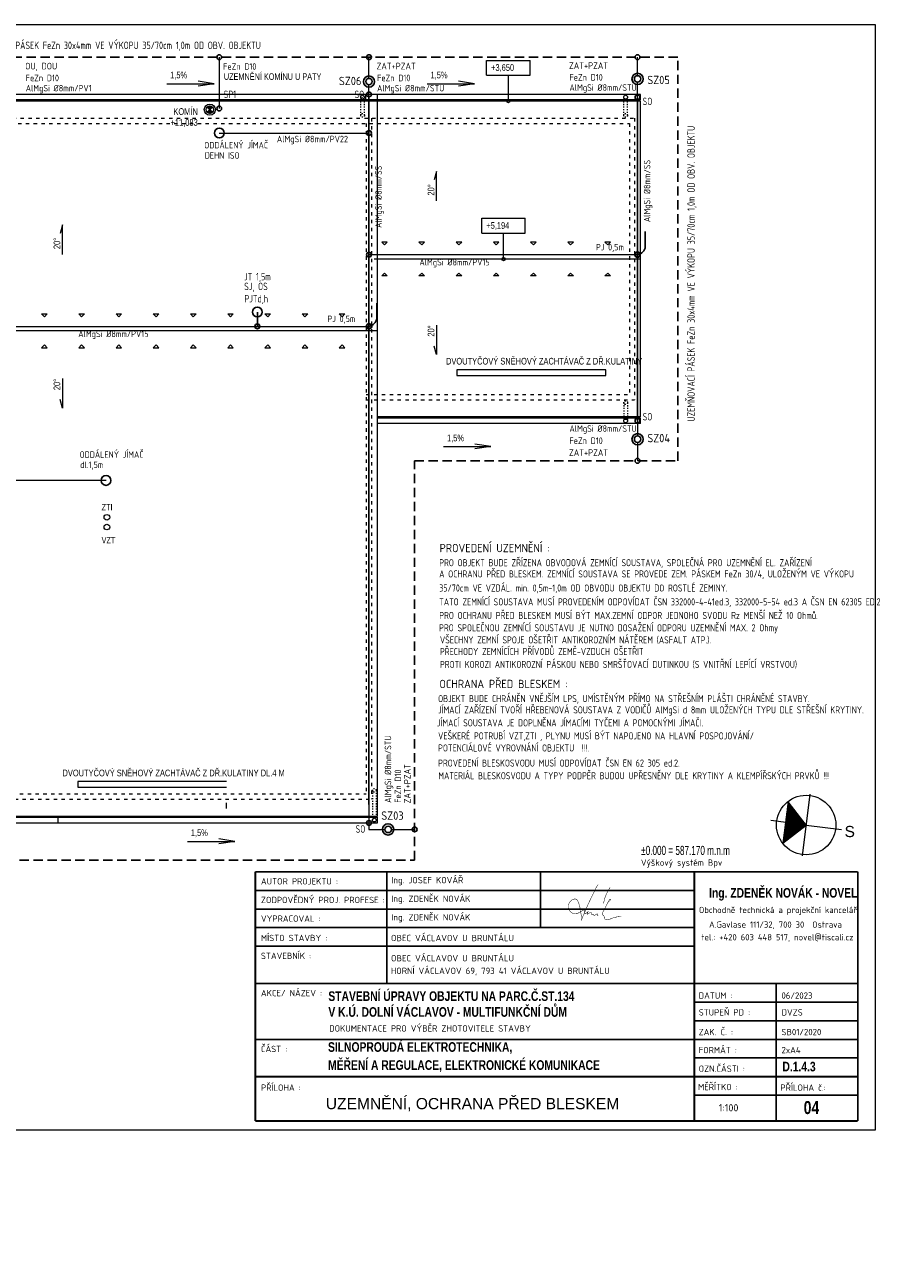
# Model space of a CAD drawing. Extents: x 171565 to 840288, y -737149 to -289557.
# Tile 58 of 59: x 421944 to 445428, y -324011 to -290949. Entities that reach past the tile are written whole.
import ezdxf

# ---------------------------------------------------------------- set-up
doc = ezdxf.new("R2010")
doc.units = 0
doc.header["$MEASUREMENT"] = 0
doc.header["$PDMODE"] = 1
for name, pattern in [('CONTINOUS', [0]), ('DASHED', [0.75, 0.5, -0.25]), ('DASHED1', [1, 0.3, -0.4, 0.3])]:
    doc.linetypes.add(name, pattern=pattern)
for name, color, linetype in [('0_stavba', 7, 'Continuous'), ('E1', 3, 'Continuous'), ('koty', 1, 'Continuous'), ('legenda', 1, 'Continuous')]:
    doc.layers.add(name, color=color, linetype=linetype)
doc.styles.add('ad_nadpis', font='impact.ttf')
doc.styles.add('ad_popis', font='isocpeur.ttf')
doc.styles.add('ARIAL', font='arial.ttf')
doc.styles.add('isocp', font='isocp.shx')
doc.styles.add('SPIRITTXTSTYLE1', font='ROMAN')
doc.styles.add('SPIRITTXTSTYLE4', font='ORIG')
doc.linetypes.add('KAN-LIT', pattern='A,0,-1,[39,DSP.shx,S=0.001166,R=0,X=-1,Y=0],0', length=1)
pattern_1 = [(45.0000013, (784799.002, -182408.802), (-7.0710678, 7.0710678), [])]

# ---------------------------------------------------------------- blocks, each defined once
blk = doc.blocks.new('A$C25DB05CA')
at = {"color": 60}
blk.add_circle((0, 134), 134, dxfattribs=at)
at = {"color": 5}
blk.add_circle((0, 134), 76.6, dxfattribs=at)
blk = doc.blocks.new('A$C14784630')
at = {"color": 60}
blk.add_line((-200, 199), (-597, 199), dxfattribs=at)
blk.add_circle((0, 0), 70, dxfattribs=at)
blk.add_arc((-239, -40), 242, 9.5094, 82.9843, dxfattribs=at)

msp = doc.modelspace()

# ---------------------------------------------------------------- hatches: boundary and pattern name
at = {"layer": '0_stavba', "linetype": 'Continuous', "lineweight": 0, "ltscale": 300}
h = msp.add_hatch(dxfattribs=at)
h.set_pattern_fill('ZDIVNP', color=256, scale=0.79375, style=0, pattern_type=2)
h.set_pattern_definition(pattern_1)
h.paths.add_polyline_path([(426851, -293163), (426922, -293234), (426993, -293163, 0.414214)], flags=0)
h = msp.add_hatch(dxfattribs=at)
h.set_pattern_fill('ZDIVNP', color=256, scale=0.79375, style=0, pattern_type=2)
h.set_pattern_definition(pattern_1)
h.paths.add_polyline_path([(426993, -293304), (426922, -293234), (426851, -293304, 0.414214)], flags=0)

# ---------------------------------------------------------------- linework, layer by layer
for p, q in [((431679, -313707, 900), (431679, -316707, 900)), ((435812, -313707, 900), (435812, -315207, 900)), ((439944, -314207, 900), (428144, -314207, 900)), ((439944, -314707, 900), (428144, -314707, 900)), ((439944, -314707, 900), (428144, -314707, 900)), ((439944, -315207, 900), (428144, -315207, 900)), ((439944, -315207, 900), (428144, -315207, 900)), ((439944, -315707, 900), (428144, -315707, 900)), ((439336, -316707, 900), (428144, -316707, 900)), ((444337, -317208, 900), (439944, -317208, 900)), ((444337, -317708, 900), (439944, -317708, 900)), ((439944, -318208, 900), (428144, -318208, 900)), ((444337, -318208, 900), (439944, -318208, 900)), ((444337, -318708, 900), (439944, -318708, 900)), ((444337, -319208, 900), (439944, -319208, 900)), ((444337, -319708, 900), (439944, -319708, 900)), ((442141, -320418, 900), (442141, -319706, 900))]:
    msp.add_line(p, q)
at = {"color": 7}
for p, q in [((439944, -316707, 900), (439944, -313707, 900)), ((439944, -316707, 900), (439944, -313707, 900)), ((442141, -319708, 900), (442141, -316707, 900)), ((442141, -319693, 900), (442141, -316707, 900))]:
    msp.add_line(p, q, dxfattribs=at)
at = {"const_width": 50, "elevation": 900}
for points in [[(428144, -313707), (444337, -313707)], [(428144, -313707), (428144, -320403)], [(439944, -313707), (439944, -320403)], [(444337, -313707), (444337, -320403)], [(428144, -316707), (444337, -316707)], [(428144, -319208), (444337, -319208)], [(428144, -320403), (444337, -320403)]]:
    msp.add_lwpolyline(points, dxfattribs=at)
at = {"color": 7, "elevation": 1139}
msp.add_lwpolyline([(437355, -314052, 13.3, 13.3, 0), (437302, -314137, 13.3, 13.3, 0), (437274, -314193, 13.3, 13.3, 0), (437250, -314245, 13.3, 13.3, 0), (437221, -314303, 13.3, 13.3, 0), (437185, -314375, 13.3, 13.3, 0), (437161, -314428, 13.3, 13.3, 0), (437132, -314488, 13.3, 13.3, 0), (437099, -314557, 13.3, 13.3, 0), (437071, -314617, 13.3, 13.3, 0), (437050, -314670, 13.3, 13.3, 0), (436976, -314845, 13.3, 13.3, 0), (436936, -314934, 13.3, 13.3, 0), (436912, -315007, 13.3, 13.3, 0), (436912, -314926, 13.3, 13.3, 0), (436903, -314866, 13.3, 13.3, 0), (436895, -314821, 13.3, 13.3, 0), (436884, -314748, 13.3, 13.3, 0), (436872, -314683, 13.3, 13.3, 0.069281), (436807, -314484, 13.3, 13.3, 0.363408), (436709, -314440, 13.3, 13.3, 0.625378), (436644, -314804, 13.3, 13.3, 0.272599), (436811, -314821, 13.3, 13.3, 0.05908), (437026, -314688, 0, 0, 0)], format="xyseb", dxfattribs=at)
at = {"color": 7, "const_width": 13.3, "elevation": 1139}
for points in [[(437678, -314131), (437662, -314155, 0.102474), (437503, -314556, -11.558053)], [(437026, -314688, 0.17102), (436989, -314776, 0.055722), (436990, -314808, 0.565808), (437034, -314826, 0.055621), (437095, -314767, 10.698259)], [(437662, -314504), (437679, -314476), (437688, -314450, 1.017809), (437674, -314446), (437653, -314470), (437474, -314812, 0.152646), (437468, -314844, 0.262655), (437490, -314874, -0.235043), (437520, -314910, -0.036109), (437524, -314937, 0.336286), (437574, -314993, 0.131203), (437657, -314987, -0.104768), (437984, -314906, -4.799601)], [(437095, -314767), (437079, -314795, 0.086572), (437062, -314844, 0.892216), (437075, -314848), (437103, -314827, -0.08301), (437155, -314799, -0.68687), (437174, -314823, 0.654736), (437194, -314849, -0.174206), (437232, -314853, -0.242818), (437242, -314866, 0.191565), (437251, -314882, 0.387689), (437269, -314880, -0.106562), (437331, -314836, -0.390694), (437342, -314840, -0.249716), (437342, -314850, 0.193675), (437339, -314882, 0.756262), (437357, -314882, -0.094342)]]:
    msp.add_lwpolyline(points, format="xyb", dxfattribs=at)
at = {"layer": '0_stavba', "linetype": 'Continuous', "lineweight": 0, "ltscale": 304.799988}
for p, q in [((434361, -292306), (434361, -291909)), ((435528, -292306), (435528, -291909)), ((434945, -293004), (434945, -292306)), ((434233, -296549), (434233, -296151)), ((435400, -296549), (435400, -296151)), ((434816, -297247), (434816, -296549))]:
    msp.add_line(p, q, dxfattribs=at)
at = {"layer": '0_stavba', "linetype": 'Continuous', "lineweight": 0, "ltscale": 509.015991}
for p, q in [((434361, -291909, -1155), (435528, -291909, -1155)), ((434361, -292306, -1155), (435528, -292306, -1155)), ((434233, -296151, -1155), (435400, -296151, -1155)), ((434233, -296549, -1155), (435400, -296549, -1155))]:
    msp.add_line(p, q, dxfattribs=at)
at = {"layer": '0_stavba', "linetype": 'Continuous', "lineweight": 0, "ltscale": 609.599976}
for p, q in [((425764, -292537, -1724), (427034, -292537, -1724)), ((427034, -292537, -1724), (426605, -292600, -1724)), ((432761, -292537, -1724), (434031, -292537, -1724)), ((434031, -292537, -1724), (433603, -292473, -1724)), ((434031, -292537, -1724), (433603, -292600, -1724)), ((433205, -302286, -1724), (434475, -302286, -1724)), ((434475, -302286, -1724), (434046, -302222, -1724)), ((434475, -302286, -1724), (434046, -302349, -1724)), ((426320, -312890, -1724), (427590, -312890, -1724)), ((427590, -312890, -1724), (427161, -312826, -1724)), ((427590, -312890, -1724), (427161, -312953, -1724))]:
    msp.add_line(p, q, dxfattribs=at)
at = {"layer": '0_stavba', "linetype": 'Continuous', "lineweight": 0, "ltscale": 300}
for p, q in [((431427, -292824, 900), (411597, -292824, 900)), ((431119, -292974, 900), (431119, -292824, 900)), ((438497, -292824, 900), (431427, -292824, 900)), ((431427, -292974, 900), (431427, -292824, 900)), ((438497, -292974, 900), (438497, -292824, 900)), ((438497, -292974, 900), (411597, -292974, 900)), ((438497, -293004, 900), (411597, -293004, 900)), ((426993, -293163, 4348), (426851, -293304, 4348)), ((426851, -293163, 4348), (426993, -293304, 4348)), ((431427, -312214, 900), (431427, -293004, 900)), ((438497, -301489, 900), (438497, -293004, 900)), ((431692, -296794, 900), (431542, -296794, 900)), ((431542, -296794, 900), (431617, -296869, 900)), ((431692, -296794, 900), (431617, -296869, 900)), ((432692, -296794, 900), (432542, -296794, 900)), ((432542, -296794, 900), (432617, -296869, 900)), ((432692, -296794, 900), (432617, -296869, 900)), ((433692, -296794, 900), (433542, -296794, 900)), ((433542, -296794, 900), (433617, -296869, 900)), ((433692, -296794, 900), (433617, -296869, 900)), ((434692, -296794, 900), (434542, -296794, 900)), ((434542, -296794, 900), (434617, -296869, 900)), ((434692, -296794, 900), (434617, -296869, 900)), ((435692, -296794, 900), (435542, -296794, 900)), ((435542, -296794, 900), (435617, -296869, 900)), ((435692, -296794, 900), (435617, -296869, 900)), ((436692, -296794, 900), (436542, -296794, 900)), ((436542, -296794, 900), (436617, -296869, 900)), ((436692, -296794, 900), (436617, -296869, 900)), ((437692, -296794, 900), (437542, -296794, 900)), ((437542, -296794, 900), (437617, -296869, 900)), ((437692, -296794, 900), (437617, -296869, 900)), ((438497, -297247, 900), (431427, -297247, 900)), ((431542, -297700, 900), (431617, -297625, 900)), ((431692, -297700, 900), (431542, -297700, 900)), ((431692, -297700, 900), (431617, -297625, 900)), ((432542, -297700, 900), (432617, -297625, 900)), ((432692, -297700, 900), (432542, -297700, 900)), ((432692, -297700, 900), (432617, -297625, 900)), ((433542, -297700, 900), (433617, -297625, 900)), ((433692, -297700, 900), (433542, -297700, 900)), ((433692, -297700, 900), (433617, -297625, 900)), ((434542, -297700, 900), (434617, -297625, 900)), ((434692, -297700, 900), (434542, -297700, 900)), ((434692, -297700, 900), (434617, -297625, 900)), ((435542, -297700, 900), (435617, -297625, 900)), ((435692, -297700, 900), (435542, -297700, 900)), ((435692, -297700, 900), (435617, -297625, 900)), ((436542, -297700, 900), (436617, -297625, 900)), ((436692, -297700, 900), (436542, -297700, 900)), ((436692, -297700, 900), (436617, -297625, 900)), ((437542, -297700, 900), (437617, -297625, 900)), ((437692, -297700, 900), (437542, -297700, 900)), ((437692, -297700, 900), (437617, -297625, 900)), ((422402, -298722, 900), (422552, -298722, 900)), ((422402, -298722, 900), (422477, -298797, 900)), ((422552, -298722, 900), (422477, -298797, 900)), ((423402, -298722, 900), (423552, -298722, 900)), ((423402, -298722, 900), (423477, -298797, 900)), ((423552, -298722, 900), (423477, -298797, 900)), ((424402, -298722, 900), (424552, -298722, 900)), ((424402, -298722, 900), (424477, -298797, 900)), ((424552, -298722, 900), (424477, -298797, 900)), ((425402, -298722, 900), (425552, -298722, 900)), ((425402, -298722, 900), (425477, -298797, 900)), ((425552, -298722, 900), (425477, -298797, 900)), ((426402, -298722, 900), (426552, -298722, 900)), ((426402, -298722, 900), (426477, -298797, 900)), ((426552, -298722, 900), (426477, -298797, 900)), ((427402, -298722, 900), (427552, -298722, 900)), ((427402, -298722, 900), (427477, -298797, 900)), ((427552, -298722, 900), (427477, -298797, 900)), ((428402, -298722, 900), (428552, -298722, 900)), ((428402, -298722, 900), (428477, -298797, 900)), ((428552, -298722, 900), (428477, -298797, 900)), ((429402, -298722, 900), (429552, -298722, 900)), ((429402, -298722, 900), (429477, -298797, 900)), ((429552, -298722, 900), (429477, -298797, 900)), ((430402, -298722, 900), (430552, -298722, 900)), ((430402, -298722, 900), (430477, -298797, 900)), ((430552, -298722, 900), (430477, -298797, 900)), ((431427, -299175, 900), (411597, -299175, 900)), ((422402, -299628, 900), (422477, -299553, 900)), ((422402, -299628, 900), (422552, -299628, 900)), ((422552, -299628, 900), (422477, -299553, 900)), ((423402, -299628, 900), (423477, -299553, 900)), ((423402, -299628, 900), (423552, -299628, 900)), ((423552, -299628, 900), (423477, -299553, 900)), ((424402, -299628, 900), (424477, -299553, 900)), ((424402, -299628, 900), (424552, -299628, 900)), ((424552, -299628, 900), (424477, -299553, 900)), ((425402, -299628, 900), (425477, -299553, 900)), ((425402, -299628, 900), (425552, -299628, 900)), ((425552, -299628, 900), (425477, -299553, 900)), ((426402, -299628, 900), (426477, -299553, 900)), ((426402, -299628, 900), (426552, -299628, 900)), ((426552, -299628, 900), (426477, -299553, 900)), ((427402, -299628, 900), (427477, -299553, 900)), ((427402, -299628, 900), (427552, -299628, 900)), ((427552, -299628, 900), (427477, -299553, 900)), ((428402, -299628, 900), (428477, -299553, 900)), ((428402, -299628, 900), (428552, -299628, 900)), ((428552, -299628, 900), (428477, -299553, 900)), ((429402, -299628, 900), (429477, -299553, 900)), ((429402, -299628, 900), (429552, -299628, 900)), ((429552, -299628, 900), (429477, -299553, 900)), ((430402, -299628, 900), (430477, -299553, 900)), ((430402, -299628, 900), (430552, -299628, 900)), ((430552, -299628, 900), (430477, -299553, 900)), ((437562, -300224, 900), (433562, -300224, 900)), ((433562, -300224, 900), (433562, -300374, 900)), ((433562, -300374, 900), (437562, -300374, 900)), ((437562, -300374, 900), (437562, -300224, 900)), ((438497, -301489, 900), (431427, -301489, 900)), ((438497, -301519, 900), (431427, -301519, 900)), ((438497, -301669, 900), (438497, -301519, 900)), ((438497, -301669, 900), (431427, -301669, 900)), ((427374, -311285, 900), (423374, -311285, 900)), ((423374, -311285, 900), (423374, -311435, 900)), ((423374, -311435, 900), (427374, -311435, 900)), ((427374, -312003, 900), (427374, -311853, 900)), ((405557, -312214, 900), (431427, -312214, 900)), ((405557, -312244, 900), (431427, -312244, 900)), ((405557, -312394, 900), (431427, -312394, 900)), ((422850, -312394, 900), (422850, -312244, 900)), ((431427, -312394, 900), (431427, -312244, 900))]:
    msp.add_line(p, q, dxfattribs=at)
at = {"layer": '0_stavba', "linetype": 'DASHED1', "lineweight": 0, "ltscale": 100}
for p, q in [((430977, -293389, 900), (430977, -292899, 900)), ((431077, -293389, 900), (431077, -292899, 900)), ((438047, -293389, 900), (438047, -292899, 900)), ((438147, -293389, 900), (438147, -292899, 900)), ((438047, -301104, 900), (438047, -301594, 900)), ((438147, -301104, 900), (438147, -301594, 900)), ((431292, -311517, 900), (431292, -312319, 900)), ((431292, -311517, 900), (431292, -312319, 900)), ((431392, -311517, 900), (431392, -312319, 900)), ((431392, -311517, 900), (431392, -312319, 900))]:
    msp.add_line(p, q, dxfattribs=at)
at = {"layer": '0_stavba', "linetype": 'DASHED1', "lineweight": 0, "ltscale": 300}
for p, q in [((411757, -293464, 900), (438337, -293464, 900)), ((431267, -293464, 900), (431267, -311754, 900)), ((438337, -293464, 900), (438337, -301029, 900)), ((411897, -293604, 900), (438197, -293604, 900)), ((431127, -293604, 900), (431127, -311614, 900)), ((438197, -293604, 900), (438197, -300889, 900)), ((431427, -297247, 900), (431267, -297247, 900)), ((431127, -300889, 900), (438197, -300889, 900)), ((431127, -301029, 900), (438337, -301029, 900)), ((405717, -311754, 900), (431267, -311754, 900)), ((405857, -311614, 900), (431127, -311614, 900))]:
    msp.add_line(p, q, dxfattribs=at)
at = {"layer": '0_stavba', "linetype": 'Continuous', "lineweight": 0, "ltscale": 600}
for p, q in [((433015, -294894, 1724), (432954, -295120, 1724)), ((433015, -295685, 1724), (433015, -294894, 1724)), ((422960, -296332, 1724), (422899, -296558, 1724)), ((422960, -297122, 1724), (422960, -296332, 1724)), ((433015, -299021, 1724), (433015, -299812, 1724)), ((433015, -299812, 1724), (432954, -299586, 1724)), ((422960, -300459, 1724), (422960, -301249, 1724)), ((422960, -301249, 1724), (422899, -301023, 1724))]:
    msp.add_line(p, q, dxfattribs=at)
at = {"layer": '0_stavba', "linetype": 'Continuous', "lineweight": 0, "ltscale": 50}
msp.add_line((435478, -300394, -1838), (435478, -300374, -1838), dxfattribs=at)
at = {"layer": '0_stavba', "linetype": 'Continuous', "lineweight": 0, "ltscale": 0.79375}
msp.add_line((443051, -311619, 900), (442845, -313282, 900), dxfattribs=at)
at = {"layer": '0_stavba', "linetype": 'Continuous', "lineweight": 0, "ltscale": 125}
for p, q in [((442461, -311826, 900), (442323, -312937, 900)), ((442427, -312100, 900), (442794, -312571, 900)), ((442431, -312072, 900), (442810, -312558, 900)), ((442434, -312044, 900), (442825, -312546, 900)), ((442438, -312016, 900), (442841, -312534, 900)), ((442441, -311988, 900), (442857, -312522, 900)), ((442444, -311960, 900), (442872, -312510, 900)), ((442448, -311932, 900), (442888, -312497, 900)), ((442451, -311905, 900), (442904, -312485, 900)), ((442455, -311877, 900), (442919, -312473, 900)), ((442458, -311849, 900), (442935, -312461, 900)), ((442948, -312451, 900), (442461, -311826, 900)), ((442948, -312451, 900), (441995, -312332, 900)), ((442386, -312434, 900), (442606, -312717, 900)), ((442389, -312406, 900), (442622, -312705, 900)), ((442393, -312378, 900), (442638, -312692, 900)), ((442396, -312350, 900), (442653, -312680, 900)), ((442400, -312322, 900), (442669, -312668, 900)), ((442403, -312294, 900), (442685, -312656, 900)), ((442406, -312267, 900), (442700, -312644, 900)), ((442410, -312239, 900), (442716, -312631, 900)), ((442413, -312211, 900), (442732, -312619, 900)), ((442417, -312183, 900), (442747, -312607, 900)), ((442420, -312155, 900), (442763, -312595, 900)), ((442424, -312127, 900), (442778, -312583, 900)), ((442323, -312937, 900), (442948, -312451, 900)), ((442348, -312740, 900), (442434, -312851, 900)), ((442351, -312712, 900), (442450, -312839, 900)), ((442355, -312684, 900), (442465, -312827, 900)), ((442358, -312656, 900), (442481, -312814, 900)), ((442361, -312629, 900), (442497, -312802, 900)), ((442365, -312601, 900), (442512, -312790, 900)), ((442368, -312573, 900), (442528, -312778, 900)), ((442372, -312545, 900), (442544, -312766, 900)), ((442375, -312517, 900), (442559, -312753, 900)), ((442379, -312489, 900), (442575, -312741, 900)), ((442382, -312462, 900), (442591, -312729, 900)), ((442948, -312451, 900), (443901, -312569, 900)), ((442323, -312935, 900), (442325, -312936, 900)), ((442327, -312907, 900), (442340, -312924, 900)), ((442330, -312879, 900), (442356, -312912, 900)), ((442334, -312851, 900), (442372, -312900, 900)), ((442337, -312824, 900), (442387, -312888, 900)), ((442341, -312796, 900), (442403, -312875, 900)), ((442344, -312768, 900), (442418, -312863, 900))]:
    msp.add_line(p, q, dxfattribs=at)
at = {"layer": '0_stavba', "linetype": 'Continuous', "lineweight": 0, "elevation": 900}
msp.add_lwpolyline([(444802, -290949), (444802, -320649), (402802, -320649), (402802, -290949)], close=True, dxfattribs=at)
at = {"layer": '0_stavba', "linetype": 'Continuous', "lineweight": 0, "ltscale": 300}
for centre, radius in [((431027, -292899, 900), 50), ((438097, -292899, 900), 50), ((426922, -293234, 4348), 150), ((426922, -293234, 4348), 100), ((438097, -301594, 900), 50), ((424155, -304184, 900), 75), ((424155, -304447, 900), 75), ((431342, -312319, 900), 50), ((431342, -312319, 900), 50)]:
    msp.add_circle(centre, radius, dxfattribs=at)
at = {"layer": '0_stavba', "linetype": 'Continuous', "lineweight": 0, "ltscale": 304.799988}
for centre in [(434945, -293004), (434816, -297247)]:
    msp.add_circle(centre, 43.9, dxfattribs=at)
at = {"layer": '0_stavba', "linetype": 'DASHED1', "lineweight": 0, "ltscale": 100}
for centre in [(431027, -293389, 900), (438097, -293389, 900), (438097, -301104, 900), (431342, -311517, 900), (431342, -311517, 900)]:
    msp.add_circle(centre, 50, dxfattribs=at)
at = {"layer": '0_stavba', "linetype": 'Continuous', "lineweight": 0, "ltscale": 0.79375}
msp.add_circle((442948, -312451, -824), 798, dxfattribs=at)
at = {"layer": '0_stavba', "linetype": 'DASHED1', "lineweight": 0, "ltscale": 300}
for p in [(438046, -295465, 3524), (438046, -304685, 3524)]:
    msp.add_point(p, dxfattribs=at)
at = {"layer": '0_stavba', "linetype": 'Continuous', "lineweight": 0, "ltscale": 300}
for p in [(422850, -315222, 900), (424769, -324011, -2548), (425129, -324011, -2548), (425489, -324011, -2548), (425849, -324011, -2548), (426209, -324011, -2548), (426569, -324011, -2548)]:
    msp.add_point(p, dxfattribs=at)
at = {"layer": 'E1', "color": 60, "linetype": 'Continuous', "lineweight": 0}
for p, q in [((427175, -291824, 900), (427175, -293204, 900)), ((431199, -292392, 900), (431199, -291824, 900)), ((438417, -292321, 2400), (438417, -291824, 900)), ((431199, -292904, 900), (431199, -292565, 900)), ((438417, -292984, 900), (438417, -292494, 2400)), ((427175, -293861, 900), (431199, -293861, 900)), ((438417, -297130, 900), (431199, -297130, 900)), ((411677, -299055, 900), (431199, -299055, 900)), ((438417, -301509, 900), (438417, -302000, 2400)), ((438417, -302172, 2400), (438417, -302669, 900)), ((424132, -303194, 900), (418195, -303194, 900)), ((431199, -311895, 900), (431199, -312569, 900)), ((431199, -312569, 900), (431628, -312569, 900)), ((431800, -312569, 900), (432427, -312569, 900))]:
    msp.add_line(p, q, dxfattribs=at)
at = {"layer": 'E1', "color": 60, "linetype": 'CONTINOUS', "ltscale": 500}
for p, q in [((431199, -292904, 900), (431199, -311895, 900)), ((438417, -301589, 900), (438417, -292904, 900))]:
    msp.add_line(p, q, dxfattribs=at)
at = {"layer": 'E1', "color": 60}
msp.add_line((428199, -299055, 900), (428199, -298671, 900), dxfattribs=at)
at = {"layer": 'E1', "color": 60, "linetype": 'DASHED', "ltscale": 500}
msp.add_lwpolyline([(404557, -297854), (404557, -313394), (432427, -313394), (432427, -302669), (439497, -302669), (439497, -291824), (410597, -291824), (410597, -297854)], close=True, dxfattribs=at)
at = {"layer": 'E1', "color": 60}
for centre, radius in [((427175, -291824, 900), 65), ((431199, -291824, 900), 65), ((438417, -291824, 900), 65), ((431199, -292824, 900), 65), ((438417, -292904, 900), 65), ((427175, -293204, 900), 65), ((427175, -293861, 900), 132), ((431199, -293861, 900), 65), ((431199, -297130, 900), 65), ((438417, -297130, 900), 65), ((428199, -298671, 900), 132), ((428199, -299055, 900), 65), ((431199, -299055, 900), 65), ((438417, -301589, 900), 65), ((438417, -302669, 900), 65), ((424132, -303194, 900), 132), ((431199, -312394, 900), 65), ((432427, -312569, 900), 65)]:
    msp.add_circle(centre, radius, dxfattribs=at)
at = {"layer": 'legenda', "color": 7, "linetype": 'Continuous', "lineweight": 0, "ltscale": 297.179993}
msp.add_line((427034, -292537, -1724), (426605, -292473, -1724), dxfattribs=at)

# ---------------------------------------------------------------- block references
at = {"color": 60, "xscale": -1.125, "yscale": 1.125, "zscale": 1.125, "rotation": 180}
for p in [(438417, -292257, 900), (431199, -292328, -600), (431714, -312418, -600)]:
    msp.add_blockref('A$C25DB05CA', p, dxfattribs=at)
at = {"color": 60, "xscale": 1.125, "yscale": 1.125, "zscale": 1.125}
msp.add_blockref('A$C25DB05CA', (438417, -302237, 900), dxfattribs=at)
at = {"layer": 'E1', "color": 3, "xscale": 1.045439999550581, "yscale": 1.045439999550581, "zscale": 1.045439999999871, "rotation": 270}
for p in [(438417, -297130, 900), (431199, -299055, 900)]:
    msp.add_blockref('A$C14784630', p, dxfattribs=at)

# ---------------------------------------------------------------- texts
for s, height, style, p in [('S', 300, 'ARIAL', (443980, -312775, 900)), ('AUTOR PROJEKTU :', 170.35, 'ad_popis', (428296, -314049, 900)), ('Ing. JOSEF KOVÁŘ', 170.35, 'ad_popis', (431800, -314016, 900)), ('Ing. ZDENĚK NOVÁK - NOVEL', 258.1, 'ad_nadpis', (440341, -314401, 900)), ('ZODPOVĚDNÝ PROJ. PROFESE :', 170.35, 'ad_popis', (428296, -314549, 900)), ('Ing. ZDENĚK NOVÁK', 170.35, 'ad_popis', (431800, -314516, 900)), ('Obchodně technická a projekční kancelář ', 167.77, 'ad_popis', (440066, -314816, 900)), ('VYPRACOVAL :', 170.35, 'ad_popis', (428296, -315050, 900)), ('Ing. ZDENĚK NOVÁK', 170.35, 'ad_popis', (431800, -315016, 900)), ('A.Gavlase 111/32, 700 30  Ostrava', 167.77, 'ad_popis', (440339, -315209, 900)), ('MÍSTO STAVBY :', 170.35, 'ad_popis', (428296, -315570, 900)), ('OBEC V%%193CLAVOV U BRUNT%%193LU', 170.35, 'ad_popis', (431792, -315571, -118)), ('tel.: +420 603 448 517, novel@tiscali.cz', 167.77, 'ad_popis', (440129, -315549, 900)), ('STAVEBNÍK :', 170.35, 'ad_popis', (428296, -316050, 900)), ('OBEC V%%193CLAVOV U BRUNT%%193LU', 170.35, 'ad_popis', (431792, -316114, -118)), ('HORNÍ VÁCLAVOV 69, 793 41 VÁCLAVOV U BRUNTÁLU', 170.35, 'ad_popis', (431787, -316452, -118)), ('AKCE/ NÁZEV :', 170.35, 'ad_popis', (428296, -317050, 900)), ('STAVEBNÍ ÚPRAVY OBJEKTU NA PARC.Č.ST.134', 258.1, 'ad_nadpis', (430108, -317176, -118)), ('DATUM :', 170.3, 'ad_popis', (440060, -317117, 900)), ('06/2023', 170.3, 'ad_popis', (442286, -317117, 900)), ('V K.Ú. DOLNÍ VÁCLAVOV - MULTIFUNKČNÍ DŮM', 258.1, 'ad_nadpis', (430108, -317601, -118)), ('STUPEŇ PD :', 170.35, 'ad_popis', (440060, -317569, 900)), ('DVZS', 170.3, 'ad_popis', (442286, -317569, 900)), ('DOKUMENTACE PRO VÝBĚR ZHOTOVITELE STAVBY', 170.35, 'ad_popis', (430130, -318000, 900)), ('ZAK. Č. :', 170.3, 'ad_popis', (440060, -318097, 900)), ('SB01/2020', 170.3, 'ad_popis', (442286, -318097, 900)), ('ČÁST :', 170.3, 'ad_popis', (428296, -318551, 900)), ('FORMÁT :', 170.3, 'ad_popis', (440060, -318581, 900)), ('2xA4', 170.3, 'ad_popis', (442286, -318581, 900)), ('OZN.ČÁSTI :', 170.35, 'ad_popis', (440060, -319081, 900)), ('PŘÍLOHA :', 170.3, 'ad_popis', (428296, -319590, 900)), ('MĚŘÍTKO :', 170.3, 'ad_popis', (440043, -319574, 900)), ('PŘÍLOHA č.:', 170.35, 'ad_popis', (442256, -319590, 900)), ('UZEMNĚNÍ, OCHRANA PŘED BLESKEM', 299.73, 'ARIAL', (430039, -320084, 900)), ('1:100', 196.2, 'ad_popis', (440599, -320143, 900)), ('04', 349.7, 'ad_nadpis', (442882, -320215, 900))]:
    msp.add_text(s, height=height, dxfattribs=dict(style=style)).set_placement(p)
at = {"color": 7, "style": 'ad_popis'}
msp.add_text('Výškový systém Bpv', height=170.35, dxfattribs=at).set_placement((438507, -313546, 5790))
at = {"char_height": 258.1, "width": 23813.34, "attachment_point": 1, "style": 'ad_nadpis'}
for s, insert in [('SILNOPROUDÁ ELEKTROTECHNIKA,', (430099, -318285)), ('MĚŘENÍ A REGULACE, ELEKTRONICKÉ KOMUNIKACE', (430100, -318769)), ('D.1.4.3', (442311, -318810))]:
    msp.add_mtext(s, dxfattribs=dict(at, insert=insert))
at = {"layer": 'E1', "color": 60, "linetype": 'Continuous', "style": 'isocp', "width": 0.85}
for s, p in [('UZEMŇOVACÍ PÁSEK FeZn 30x4mm VE VÝKOPU 35/70cm 1,0m OD OBV. OBJEKTU', (420349, -291606, 300)), ('SP1', (427295, -292924, -428)), ('SO', (430811, -292924, -428)), ('SO', (438553, -293112, -428)), ('JT 1,5m', (427845, -297818, -428)), ('SJ, OS', (427845, -298082, -428)), ('PJTd,h', (427853, -298412, -428)), ('SO', (438553, -301582, -428)), ('SO', (430840, -312657, -428))]:
    msp.add_text(s, height=200, dxfattribs=at).set_placement(p)
at = {"layer": 'E1', "color": 60}
for s, height, style, width, p in [('OU, DOU', 180, 'isocp', 0.85, (421960, -292155, 300)), ('FeZn D10', 175, 'isocp', 0.85, (427280, -292162, 300)), ('ZAT+PZAT', 180, 'isocp', 0.85, (431403, -292155, 300)), ('ZAT+PZAT', 180, 'isocp', 0.85, (436574, -292139, 300)), ('AlMgSi %%C8mm/PV1', 175, 'isocp', 0.85, (421973, -292744, -428)), ('FeZn D10', 175, 'isocp', 0.85, (421974, -292470, 300)), ('SZ06', 225, 'ad_popis', 0.9, (430390, -292576, -1548)), ('AlMgSi %%C8mm/STU', 175, 'isocp', 0.85, (431416, -292744, -428)), ('FeZn D10', 175, 'isocp', 0.85, (431418, -292470, 300)), ('AlMgSi %%C8mm/STU', 175, 'isocp', 0.85, (436587, -292728, -428)), ('FeZn D10', 175, 'isocp', 0.85, (436588, -292454, 300)), ('SZ05', 225, 'ad_popis', 0.9, (438679, -292549, -1548)), ('AlMgSi %%C8mm/PV22', 175, 'isocp', 0.85, (428725, -294110, -428)), ('ODDÁLENÝ JÍMAČ', 175, 'isocp', 0.85, (426771, -294276, -428)), ('DEHN ISO', 175, 'isocp', 0.85, (426785, -294551, -428)), ('PJ 0,5m', 175, 'isocp', 0.85, (437299, -297015, 472)), ('AlMgSi %%C8mm/PV15', 175, 'isocp', 0.85, (432555, -297420, -428)), ('PJ 0,5m', 175, 'isocp', 0.85, (430081, -298940, 472)), ('AlMgSi %%C8mm/PV15', 175, 'isocp', 0.85, (423387, -299345, -428)), ('AlMgSi %%C8mm/STU', 175, 'isocp', 0.85, (436587, -301888, -428)), ('FeZn D10', 175, 'isocp', 0.85, (436588, -302215, 300)), ('SZ04', 225, 'ad_popis', 0.9, (438679, -302170, -1548)), ('ODDÁLENÝ JÍMAČ', 175, 'isocp', 0.85, (423423, -302587, -428)), ('ZAT+PZAT', 180, 'isocp', 0.85, (436574, -302535, 300)), ('dl.1,5m', 175, 'isocp', 0.85, (423437, -302862, -428)), ('PROVEDENÍ UZEMNĚNÍ :', 225, 'ad_popis', 0.9, (433097, -305123, 300)), ('OCHRANA PŘED BLESKEM :', 225, 'ad_popis', 0.9, (433093, -308774, -428)), ('SZ03', 225, 'ad_popis', 0.9, (431529, -312310, -1548))]:
    msp.add_text(s, height=height, dxfattribs=dict(at, style=style, width=width)).set_placement(p)
at = {"layer": 'E1', "color": 60, "linetype": 'Continuous', "style": 'isocp', "width": 0.85}
msp.add_text('UZEMŇOVACÍ PÁSEK FeZn 30x4mm VE VÝKOPU 35/70cm 1,0m OD OBV. OBJEKTU', height=200, rotation=90, dxfattribs=at).set_placement((439956, -301611, 300))
at = {"layer": 'E1', "color": 60, "style": 'isocp', "width": 0.85}
for s, height, p in [('AlMgSi %%C8mm/SS', 175, (431542, -296411, 472)), ('AlMgSi %%C8mm/SS', 175, (438761, -296255, 472)), ('AlMgSi %%C8mm/STU', 175, (431797, -311855, -428)), ('FeZn D10', 175, (432064, -311853, 300)), ('ZAT+PZAT', 180, (432319, -311868, 300))]:
    msp.add_text(s, height=height, rotation=90, dxfattribs=at).set_placement(p)
at = {"layer": 'E1', "color": 5, "linetype": 'Continuous', "style": 'isocp', "width": 0.85}
for s, p in [('PRO OBJEKT BUDE ZŘÍZENA OBVODOVÁ ZEMNÍCÍ SOUSTAVA, SPOLEČNÁ PRO UZEMNĚNÍ EL. ZAŘÍZENÍ', (433087, -305499, 300)), ('A OCHRANU PŘED BLESKEM. ZEMNÍCÍ SOUSTAVA SE PROVEDE ZEM. PÁSKEM FeZn 30/4, ULOŽENÝM VE VÝKOPU', (433087, -305801, 300)), ('35/70cm VE VZDÁL. min. 0,5m-1,0m OD OBVODU OBJEKTU DO ROSTLÉ ZEMINY.', (433087, -306179, 300)), ('TATO ZEMNÍCÍ SOUSTAVA MUSÍ PROVEDENÍM ODPOVÍDAT ČSN 332000-4-41ed.3, 332000-5-54 ed.3 A ČSN EN 62305 ED.2', (433087, -306551, 300)), ('PRO OCHRANU PŘED BLESKEM MUSÍ BÝT MAX.ZEMNÍ ODPOR JEDNOHO SVODU Rz MENŠÍ NEŽ 10 Ohmů.', (433087, -306916, 300)), ('PRO SPOLEČNOU ZEMNÍCÍ SOUSTAVU JE NUTNO DOSAŽENÍ ODPORU UZEMNĚNÍ MAX. 2 Ohmy', (433084, -307248, 300)), ('VŠECHNY ZEMNÍ SPOJE OŠETŘIT ANTIKOROZNÍM NÁTĚREM (ASFALT ATP.).', (433106, -307573, 300)), ('PŘECHODY ZEMNÍCÍCH PŘÍVODŮ ZEMĚ-VZDUCH OŠETŘIT', (433106, -307886, 300)), ('PROTI KOROZI ANTIKOROZNÍ PÁSKOU NEBO SMRŠŤOVACÍ DUTINKOU (S VNITŘNÍ LEPÍCÍ VRSTVOU)', (433106, -308231, 300)), ('OBJEKT BUDE CHRÁNĚN VNĚJŠÍM LPS, UMÍSTĚNÝM PŘÍMO NA STŘEŠNÍM PLÁŠTI CHRÁNĚNÉ STAVBY.', (433057, -309150, -428)), ('JÍMACÍ ZAŘÍZENÍ TVOŘÍ HŘEBENOVÁ SOUSTAVA Z VODIČŮ AlMgSi d 8mm ULOŽENÝCH TYPU DLE STŘEŠNÍ KRYTINY.', (433057, -309453, -428)), ('JÍMACÍ SOUSTAVA JE DOPLNĚNA JÍMACÍMI TYČEMI A POMOCNÝMI JÍMAČI.', (433027, -309801, -428)), ('VEŠKERÉ POTRUBÍ VZT,ZTI , PLYNU MUSÍ BÝT NAPOJENO NA HLAVNÍ POSPOJOVÁNÍ/ ', (433057, -310151, -428)), ('POTENCIÁLOVÉ VYROVNÁNÍ OBJEKTU  !!!.', (433057, -310476, -428)), ('PROVEDENÍ BLESKOSVODU MUSÍ ODPOVÍDAT ČSN EN 62 305 ed.2.', (433057, -310881, -428)), ('MATERIÁL BLESKOSVODU A TYPY PODPĚR BUDOU UPŘESNĚNY DLE KRYTINY A KLEMPÍŘSKÝCH PRVKŮ !!!', (433064, -311221, 300))]:
    msp.add_text(s, height=190, dxfattribs=at).set_placement(p)
at = {"layer": 'koty', "color": 5, "linetype": 'Continuous', "lineweight": 0, "ltscale": 609.599976, "style": 'SPIRITTXTSTYLE1', "width": 0.769231}
for s, p in [('UZEMNĚNÍ KOMÍNU U PATY', (427299, -292433, -1838)), ('ZTI', (424013, -304001, -1838)), ('VZT', (424013, -304886, -1838))]:
    msp.add_text(s, height=175, dxfattribs=at).set_placement(p)
at = {"layer": 'legenda', "color": 7, "linetype": 'Continuous', "lineweight": 0, "ltscale": 297.179993, "style": 'SPIRITTXTSTYLE1', "width": 0.666667}
for s, p in [('1,5%%%', (425855, -292394, -1724)), ('1,5%%%', (432853, -292394, -1724)), ('+3,650', (434481, -292192, -1155)), ('KOMÍN', (425943, -293374, -1155)), ('+11,083', (425866, -293668, -1155)), ('+5,194', (434353, -296435, -1155)), ('DVOUTYČOVÝ SNĚHOVÝ ZACHTÁVAČ Z DŘ.KULATINY', (433270, -300081, -1838)), ('1,5%%%', (433296, -302143, -1724)), ('DVOUTYČOVÝ SNĚHOVÝ ZACHTÁVAČ Z DŘ.KULATINY DL.4 M', (422962, -311142, -1838)), ('1,5%%%', (426411, -312747, -1724))]:
    msp.add_text(s, height=180, dxfattribs=at).set_placement(p)
for p in [(432957, -295542, 1724), (422902, -296979, 1724), (432957, -299331, 1724), (422902, -300768, 1724)]:
    msp.add_text('20%%176', height=180, rotation=90, dxfattribs=at).set_placement(p)
at = {"layer": 'legenda', "color": 7, "linetype": 'KAN-LIT', "lineweight": 0, "ltscale": 1080.000122, "style": 'SPIRITTXTSTYLE4', "width": 0.666667}
msp.add_text('%%1770.000 = 587.170 m.n.m', height=246.17, dxfattribs=at).set_placement((438515, -313256, 5790))

doc.saveas('drawing.dxf')
